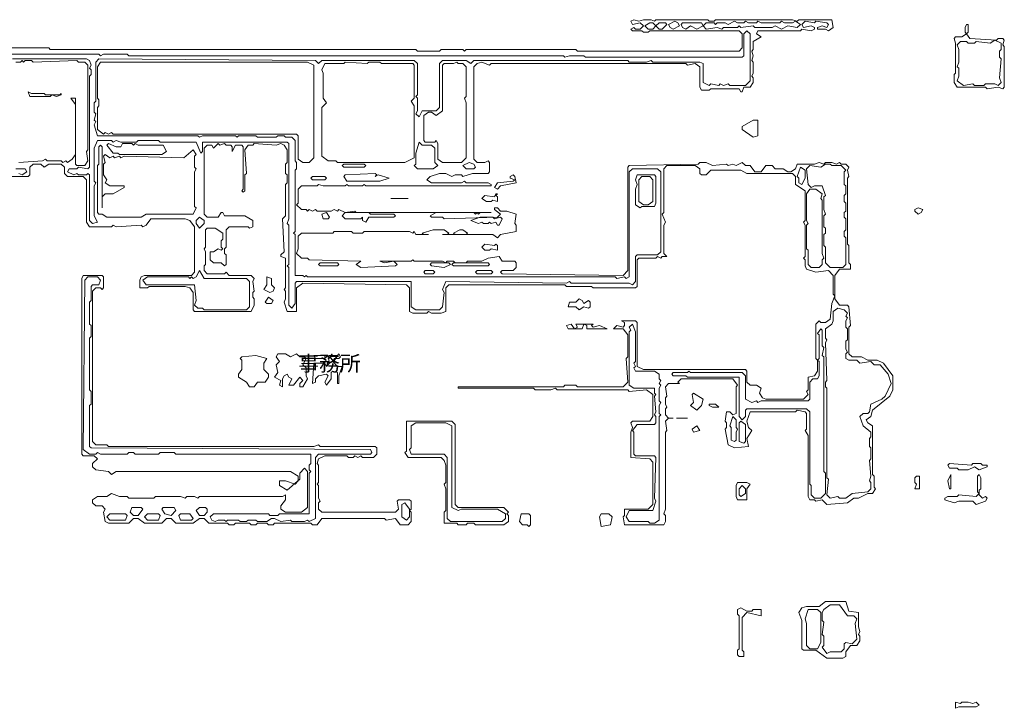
# Model space of a CAD drawing. Header units: millimetres. Extents: x -1438 to 61027, y -4147 to 36493.
# Tile 4 of 4: x 34212 to 60000, y 18329 to 36370. Entities that reach past the tile are written whole.
import ezdxf

# ---------------------------------------------------------------- set-up
doc = ezdxf.new("R2010")
doc.units = ezdxf.units.MM
doc.layers.add('EDITABLE_ROOM_LABELS', color=7, linetype='Continuous', lineweight=18, true_color=0x50555f)
doc.layers.add('RASTER_CONTOURS', color=7, linetype='Continuous', lineweight=18, true_color=0x50555f)
doc.styles.add('JAPANESE', font='msgothic.ttc')

msp = doc.modelspace()

# ---------------------------------------------------------------- linework, layer by layer
at = {"layer": 'RASTER_CONTOURS'}
for points in [[(33945, 32260), (34438, 32260), (34479, 32301), (34479, 32507), (34562, 32589), (34767, 32589), (34849, 32507), (34973, 32589), (35301, 32589), (35384, 32507), (35384, 32342), (35466, 32260), (35877, 32260), (35959, 32178), (35959, 31068), (36041, 30945), (36616, 30945), (36658, 30986), (36740, 30945), (37397, 30986), (37438, 30945), (37521, 30986), (37644, 31151), (38548, 31151), (38671, 31110), (38795, 30945), (38795, 29753), (38712, 29671), (37479, 29671), (37397, 29630), (37356, 29548), (37356, 29342), (37562, 29342), (37603, 29384), (38548, 29384), (38671, 29342), (38753, 29219), (38753, 28767), (38795, 28726), (40274, 28726), (40356, 28890), (40356, 29055), (40315, 29096), (40315, 29219), (40356, 29260), (40315, 29507), (40356, 29589), (40274, 29671), (39699, 29671), (39616, 29753), (39575, 29712), (39123, 29712), (39041, 29795), (39041, 29918), (39082, 29959), (39082, 30288), (39041, 30370), (39082, 30411), (39082, 30863), (39123, 30904), (39329, 30904), (39534, 30781), (39534, 30616), (39493, 30575), (39493, 30411), (39534, 30370), (39493, 30329), (39411, 30370), (39288, 30288), (39205, 30288), (39205, 30082), (39288, 30000), (39493, 30000), (39575, 29918), (39616, 29959), (39616, 30205), (39575, 30247), (39575, 30370), (39616, 30411), (39616, 30863), (39699, 30945), (40192, 30945), (40233, 30904), (40315, 30945), (40315, 31110), (40110, 31233), (39575, 31233), (39534, 31315), (39493, 31315), (39411, 31192), (39123, 31192), (39041, 31274), (39041, 33000), (39123, 33082), (39247, 33082), (39288, 33000), (39411, 33123), (39452, 33082), (39575, 33123), (39616, 33082), (39740, 33082), (39781, 33041), (39781, 32918), (39863, 33082), (40027, 33082), (40068, 33041), (40068, 31932), (40027, 31890), (40068, 31849), (40110, 31890), (40110, 32301), (40151, 32342), (40110, 32959), (40192, 33082), (40315, 33082), (40356, 33123), (40932, 33082), (41055, 33123), (41137, 33082), (41219, 32959), (41219, 32630), (41178, 32589), (41178, 32342), (41219, 32301), (41219, 32096), (41178, 32055), (41178, 31233), (41096, 31151), (41137, 30288), (41055, 30205), (41055, 30164), (41178, 30123), (41178, 29342), (41137, 29301), (41178, 29260), (41178, 29055), (41137, 28973), (41219, 28726), (41466, 28726), (41466, 29342), (41630, 29466), (44342, 29425), (44425, 29342), (44425, 28726), (44507, 28685), (44877, 28685), (44918, 28726), (45000, 28685), (45247, 28685), (45370, 28726), (45370, 29342), (45452, 29425), (48493, 29425), (48534, 29384), (49192, 29384), (49233, 29342), (50342, 29342), (50384, 29384), (50384, 30082), (50425, 30123), (50877, 30123), (50918, 30164), (51000, 30123), (51041, 30164), (51164, 30164), (51082, 30247), (51082, 30986), (51123, 31068), (51041, 31274), (51082, 31315), (51082, 32466), (51164, 32548), (51904, 32548), (52027, 32466), (52027, 32342), (52068, 32301), (52192, 32301), (52315, 32425), (53096, 32425), (53260, 32342), (54452, 32342), (54534, 32260), (54534, 32055), (54781, 31890), (54781, 31110), (54740, 31068), (54781, 30986), (54781, 30164), (54740, 30123), (54781, 30082), (54781, 29918), (54822, 29836), (55068, 29753), (55397, 29795), (55521, 29671), (55521, 29178), (55562, 29137), (55479, 28932), (55438, 28521), (55315, 28438), (55192, 28438), (55151, 28479), (55068, 28397), (55068, 27493), (55110, 27452), (55110, 27164), (55027, 27041), (54863, 27000), (54863, 26671), (54822, 26630), (54863, 26548), (54740, 26425), (53753, 26425), (53671, 26466), (53589, 26589), (53630, 26712), (53507, 26795), (53342, 26795), (53260, 26877), (53260, 27164), (53219, 27205), (50548, 27205), (50384, 27288), (50384, 28438), (50342, 28479), (49973, 28479), (50055, 28438), (50055, 28356), (50014, 28315), (49849, 28356), (49767, 28274), (50014, 28274), (50137, 28110), (50137, 27534), (50096, 27493), (50137, 26877), (50014, 26753), (48822, 26753), (48781, 26795), (48493, 26795), (48452, 26753), (45699, 26753), (45699, 26712), (47671, 26712), (47712, 26671), (48123, 26671), (48247, 26712), (48288, 26671), (50137, 26671), (50178, 26630), (50630, 26671), (50795, 26548), (50795, 25973), (50712, 25849), (50260, 25849), (50219, 25808), (50260, 25685), (50219, 25562), (50219, 24904), (50712, 24863), (50795, 24781), (50795, 23671), (50671, 23548), (50055, 23548), (50055, 23384), (50014, 23342), (50055, 23137), (51082, 23137), (51123, 23219), (51123, 23384), (51082, 23425), (51123, 23548), (51123, 25562), (51164, 25603), (51123, 25849), (51205, 25932), (51329, 25932), (51205, 25932), (51123, 26014), (51123, 26178), (51164, 26219), (51123, 26301), (51123, 26466), (51164, 26507), (51123, 26753), (51205, 26836), (51493, 26836), (51452, 26877), (51534, 26959), (52890, 26959), (53014, 26795), (52973, 26753), (52973, 26055), (52890, 26014), (52808, 26096), (52726, 26096), (52685, 25849), (52726, 25808), (52726, 25685), (52685, 25644), (52767, 25233), (52932, 25151), (53301, 25192), (53260, 25397), (53384, 25603), (53301, 25685), (53260, 25849), (53342, 26096), (54534, 26096), (54575, 26137), (54781, 26096), (54822, 26055), (54822, 25644), (54781, 25603), (54863, 25479), (54863, 23877), (54904, 23795), (55027, 23795), (55068, 23753), (55233, 23795), (55356, 23671), (55890, 23712), (56055, 23836), (56178, 23836), (56425, 23959), (56548, 23959), (56630, 24082), (56589, 24123), (56589, 24411), (56548, 24452), (56548, 25726), (56425, 25808), (56384, 25890), (56507, 25973), (56548, 26137), (57000, 26507), (57082, 26671), (57082, 27041), (56836, 27370), (56671, 27452), (56425, 27452), (56260, 27534), (56014, 27534), (55932, 27616), (55932, 28315), (55973, 28356), (55932, 28849), (55890, 28890), (55685, 28890), (55562, 29055), (55562, 29671), (55685, 29836), (55973, 29836), (55973, 29959), (55932, 30000), (55932, 30452), (55890, 30493), (55890, 32219), (55932, 32260), (55890, 32425), (55932, 32507), (55849, 32589), (55726, 32589), (55685, 32630), (55603, 32589), (55479, 32630), (55315, 32630), (55274, 32589), (55151, 32630), (55027, 32589), (54575, 32589), (54534, 32466), (54411, 32384), (54329, 32384), (54205, 32466), (54000, 32466), (53918, 32548), (53753, 32548), (53630, 32384), (53466, 32384), (53342, 32548), (53219, 32548), (53137, 32630), (52973, 32548), (52890, 32589), (52767, 32548), (52726, 32589), (52356, 32548), (52192, 32630), (52027, 32630), (51986, 32589), (50178, 32548), (50137, 32507), (50137, 29795), (50014, 29671), (46849, 29712), (46808, 29753), (46849, 29795), (47137, 29795), (47219, 29877), (47219, 30000), (47178, 30041), (46849, 30041), (46767, 30164), (46479, 30123), (46315, 30041), (45945, 30041), (45904, 30000), (45616, 30000), (45575, 30041), (45411, 30041), (45370, 30000), (45288, 30041), (44548, 30041), (44507, 30082), (44466, 30041), (43644, 30041), (43767, 30000), (44014, 30041), (44096, 29959), (44055, 29918), (43151, 29877), (43027, 29959), (43151, 30041), (41795, 30082), (41753, 30123), (41589, 30123), (41466, 30247), (41507, 30370), (41507, 30699), (41589, 30781), (42411, 30781), (42452, 30822), (42904, 30822), (42945, 30781), (43192, 30781), (43233, 30822), (44425, 30822), (44507, 30781), (44548, 30822), (44589, 30740), (44918, 30740), (44795, 30740), (44753, 30781), (45041, 30863), (45329, 30863), (45452, 30781), (45411, 30740), (45288, 30740), (46603, 30740), (46726, 30658), (46808, 30740), (47219, 30822), (47219, 30986), (47178, 31027), (47219, 31274), (46973, 31356), (46808, 31356), (46726, 31438), (46644, 31438), (46644, 31397), (46808, 31274), (46726, 31192), (45329, 31151), (45288, 31192), (45000, 31192), (44959, 31233), (45123, 31315), (46110, 31315), (46151, 31274), (46192, 31315), (46233, 31274), (46274, 31315), (46562, 31315), (43027, 31315), (42986, 31356), (42740, 31315), (42575, 31397), (42534, 31356), (42452, 31397), (42370, 31356), (42000, 31356), (41959, 31397), (41877, 31356), (41795, 31397), (41753, 31356), (41712, 31397), (41589, 31397), (41466, 31521), (41507, 31562), (41507, 31932), (41589, 32014), (42000, 32014), (42041, 32055), (42164, 32014), (42740, 32014), (42781, 32055), (42822, 32014), (43192, 32014), (43233, 32055), (43274, 32014), (46562, 32014), (46562, 32055), (46479, 32096), (45904, 32096), (45863, 32137), (45781, 32096), (45000, 32096), (44877, 32178), (44959, 32260), (45205, 32342), (45370, 32342), (45534, 32260), (45616, 32301), (45781, 32301), (45822, 32260), (46068, 32342), (46479, 32342), (46521, 32384), (46521, 32630), (46479, 32671), (46397, 32630), (46192, 32630), (46110, 32712), (46110, 35137), (46192, 35219), (46315, 35260), (46521, 35178), (46562, 35219), (51658, 35219), (51699, 35178), (51904, 35219), (52027, 35137), (52027, 34603), (52068, 34521), (52274, 34521), (52315, 34562), (53055, 34562), (53096, 34479), (53137, 34479), (53178, 34603), (53342, 34603), (53425, 34726), (53425, 34849), (53384, 34890), (53425, 34973), (53425, 35260), (53384, 35301), (53425, 35425), (53384, 35548), (53425, 35589), (53425, 35795), (53630, 35918), (53507, 36000), (53548, 36082), (54658, 36082), (54699, 36123), (54945, 36082), (55027, 36123), (55027, 36164), (54945, 36205), (54740, 36164), (54699, 36247), (54781, 36329), (55027, 36288), (55068, 36329), (55356, 36288), (55397, 36247), (55356, 36164), (55233, 36205), (55110, 36164), (55110, 36123), (55315, 36123), (55397, 36082), (55521, 36164), (55479, 36370), (54616, 36370), (54575, 36329), (54452, 36370), (52438, 36370), (52397, 36329), (52274, 36329), (52233, 36370), (50877, 36370), (50836, 36329), (50753, 36370), (50548, 36370), (50425, 36329), (50301, 36370), (50219, 36329), (50260, 36247), (50466, 36288), (50548, 36205), (50466, 36123), (50342, 36123), (50301, 36164), (50219, 36123), (50260, 36082), (50507, 36082), (50548, 36041), (50671, 36041), (50712, 36082), (53055, 36082), (53137, 36000), (53137, 35630), (53055, 35548), (48822, 35548), (48781, 35589), (45904, 35589), (45863, 35548), (45822, 35589), (45247, 35589), (45205, 35548), (44630, 35548), (44589, 35589), (35014, 35589), (34973, 35630), (7726, 35630)], [(9288, 35466), (36288, 35466), (36329, 35425), (36411, 35466), (37027, 35466), (37068, 35425), (48452, 35425), (48493, 35384), (48616, 35425), (48986, 35425), (49027, 35384), (53137, 35384), (53178, 35425), (53178, 36000), (53260, 36082), (53342, 36000), (53342, 34767), (53219, 34644), (52808, 34644), (52767, 34685), (52644, 34644), (52562, 34685), (52521, 34644), (52315, 34685), (52274, 34644), (52110, 34726), (52110, 35219), (52027, 35260), (50795, 35260), (50753, 35301), (50630, 35260), (50178, 35260), (50137, 35301), (46110, 35301), (46027, 35219), (45904, 35301), (45288, 35301), (45205, 35219), (45205, 34068), (45123, 33986), (44753, 33986), (44671, 33822), (44589, 33904), (44630, 33986), (44630, 34315), (44589, 34356), (44630, 34397), (44630, 35219), (44548, 35301), (42123, 35301), (42041, 35219), (41959, 35301), (36288, 35342), (36205, 35260), (36205, 34233), (36164, 34192), (36164, 33945), (36205, 33904), (36164, 33740), (36205, 33699), (36164, 33616), (36247, 33329), (38877, 33329), (38918, 33288), (39000, 33329), (39863, 33329), (39904, 33288), (39945, 33329), (40397, 33329), (40438, 33288), (40932, 33288), (40973, 33329), (41137, 33329), (41178, 33288), (41342, 33288), (41425, 33205), (41425, 32671), (41466, 32630), (41466, 32466), (41425, 32425), (41425, 30822), (41384, 30781), (41425, 30740), (41425, 29671), (41630, 29671), (41671, 29630), (41712, 29671), (41753, 29630), (49808, 29630), (49849, 29589), (50055, 29630), (50096, 29589), (50178, 29630), (50178, 32384), (50260, 32466), (50918, 32466), (51000, 32384), (51000, 30288), (50918, 30205), (50384, 30205), (50342, 30164), (50342, 29507), (50260, 29425), (50178, 29466), (48658, 29466), (48616, 29507), (48534, 29466), (45370, 29507), (45288, 29301), (45329, 29219), (45288, 28849), (45205, 28767), (44589, 28767), (44466, 28849), (44466, 29507), (41466, 29507), (41425, 29466), (41425, 28932), (41342, 28808), (41260, 28890), (41260, 29877), (41219, 29918), (41260, 29959), (41260, 30986), (41219, 31027), (41260, 31151), (41260, 33123), (41219, 33164), (39000, 33164), (39000, 32918), (38959, 32877), (38836, 33164), (37890, 33164), (37849, 33205), (37315, 33205), (37274, 33164), (36863, 33164), (36740, 33205), (36658, 33164), (36616, 33205), (36247, 33205), (36164, 33000), (36164, 32137), (36205, 32096), (36164, 32014), (36164, 31233), (36247, 31068), (36123, 31027), (36041, 31110), (36041, 32301), (36000, 32342), (35959, 32301), (35753, 32301), (35712, 32342), (35630, 32301), (35466, 32384), (35507, 32466), (35712, 32466), (35753, 32507), (36000, 32466), (36041, 32507), (36041, 34890), (36082, 34932), (36082, 35055), (36041, 35096), (36082, 35178), (36041, 35301), (35959, 35342), (34027, 35342)], [(34110, 35260), (34233, 35260), (34274, 35301), (34315, 35260), (34356, 35301), (34521, 35301), (34562, 35260), (35712, 35301), (35753, 35260), (35918, 35260), (36000, 35178), (36000, 32959), (35959, 32918), (36000, 32671), (35918, 32548), (35712, 32548), (35671, 32589), (35671, 34315), (35548, 34315), (35671, 34151), (35671, 32836), (35589, 32712), (35466, 32630), (35425, 32671), (35342, 32630), (35301, 32671), (34932, 32671), (34890, 32712), (34808, 32671), (34192, 32630)], [(34110, 32466), (34356, 32466), (34397, 32384), (34274, 32301), (34192, 32342)]]:
    msp.add_lwpolyline(points, dxfattribs=at)
for points in [[(50589, 36205), (50712, 36288), (50795, 36288), (50877, 36205), (50795, 36123), (50671, 36123)], [(50877, 36205), (50959, 36288), (51123, 36288), (51164, 36247), (51041, 36123), (50959, 36123)], [(51205, 36247), (51370, 36329), (51452, 36288), (51493, 36205), (51329, 36123), (51247, 36164)], [(51534, 36247), (51575, 36288), (52068, 36288), (52110, 36205), (51945, 36123), (51781, 36205), (51658, 36123), (51575, 36164)], [(52110, 36205), (52192, 36288), (52397, 36288), (52438, 36247), (52479, 36288), (52685, 36288), (52767, 36247), (52932, 36329), (53014, 36288), (53178, 36288), (53219, 36329), (53301, 36288), (53507, 36288), (53548, 36329), (53630, 36288), (54123, 36288), (54164, 36329), (54247, 36288), (54452, 36288), (54534, 36329), (54658, 36247), (54575, 36164), (54329, 36205), (54164, 36123), (54000, 36205), (53918, 36164), (53466, 36164), (53425, 36205), (53096, 36164), (53055, 36205), (53014, 36164), (52644, 36164), (52603, 36123), (52479, 36164), (52192, 36123)], [(59014, 36247), (58973, 36164), (58973, 36041), (59014, 36000), (58890, 35918), (58726, 35918), (58685, 35877), (58726, 35753), (58726, 34973), (58685, 34932), (58685, 34726), (58767, 34603), (59507, 34603), (59548, 34562), (59836, 34603), (59959, 34562), (60000, 34603), (60000, 35671), (59959, 35712), (60000, 35836), (59959, 35877), (59836, 35877), (59795, 35836), (59096, 35877), (59014, 36000), (59055, 36041), (59055, 36247)], [(59918, 35753), (59918, 35589), (59877, 35548), (59877, 35384), (59918, 35342), (59877, 34849), (59918, 34726), (59836, 34644), (59753, 34685), (59507, 34685), (59466, 34644), (59219, 34644), (59178, 34685), (58932, 34644), (58767, 34767), (58808, 34890), (58808, 35096), (58767, 35137), (58808, 35260), (58808, 35589), (58767, 35712), (58849, 35795), (59014, 35795), (59055, 35753), (59219, 35753), (59260, 35795), (59630, 35753), (59753, 35836)], [(36247, 35137), (36329, 35260), (41753, 35260), (41918, 35178), (41918, 32753), (41795, 32630), (41630, 32630), (41507, 32712), (41507, 33329), (41466, 33370), (36658, 33370), (36616, 33411), (36534, 33370), (36452, 33411), (36411, 33370), (36247, 33493), (36247, 34068), (36288, 34110), (36288, 34274), (36247, 34315)], [(42205, 35219), (42699, 35219), (42740, 35260), (43315, 35219), (43356, 35260), (43644, 35260), (43685, 35219), (44507, 35219), (44548, 35178), (44548, 34315), (44466, 34233), (44548, 34110), (44548, 32753), (44301, 32630), (42534, 32630), (42493, 32671), (42288, 32671), (42123, 32795), (42123, 34068), (42247, 34192), (42164, 34315), (42164, 34973), (42123, 35055)], [(45658, 35260), (45699, 35219), (45822, 35219), (45904, 35137), (45904, 34356), (45863, 34315), (45904, 34192), (45904, 32753), (45781, 32630), (45288, 32630), (45164, 32712), (45164, 33123), (45123, 33205), (45082, 33164), (44836, 33164), (44795, 33205), (44795, 33863), (44918, 33945), (45000, 33945), (45123, 33863), (45288, 33986), (45288, 35178), (45329, 35219), (45575, 35219)], [(34438, 34479), (34479, 34356), (35014, 34356), (35055, 34397), (35178, 34356), (35301, 34397), (35301, 34438), (35260, 34397), (34890, 34397), (34849, 34438), (34521, 34438)], [(53137, 33575), (53137, 33493), (53425, 33288), (53548, 33329), (53548, 33740), (53425, 33740)], [(36288, 33041), (36329, 33082), (36370, 33041), (36370, 31438), (36370, 31726), (36452, 31808), (36658, 31808), (36945, 31973), (36945, 32014), (36575, 32014), (36452, 32096), (36493, 32178), (36411, 32301), (36411, 32589), (36452, 32630), (36411, 32795), (36452, 32836), (36575, 32753), (36658, 32795), (36699, 32753), (36822, 32795), (36863, 32753), (36945, 32795), (38507, 32753), (38753, 32959), (38836, 32836), (38795, 32795), (38795, 32507), (38836, 32466), (38795, 32384), (38795, 31479), (38836, 31438), (38753, 31274), (37521, 31274), (37397, 31192), (36493, 31192), (36370, 31274), (36288, 31274), (36247, 31315), (36247, 32548), (36288, 32589)], [(36493, 33082), (36534, 33123), (36740, 33041), (36863, 33041), (36904, 33123), (37151, 33123), (37192, 33082), (37233, 33123), (37315, 33082), (37973, 33082), (38055, 32918), (37932, 32836), (36822, 32836), (36781, 32877), (36658, 32877)], [(44671, 33164), (44753, 33082), (45000, 33082), (45082, 33000), (45082, 32630), (45164, 32548), (45041, 32466), (44630, 32466), (44548, 32548), (44589, 32589), (44589, 32877)], [(42658, 32548), (42699, 32589), (43233, 32589), (43274, 32548), (43233, 32507), (42699, 32507)], [(45822, 32548), (45986, 32630), (46110, 32589), (46151, 32507), (46110, 32466), (45904, 32466)], [(54658, 32507), (54781, 32425), (54781, 32219), (54699, 32055), (54616, 32096), (54616, 32219), (54575, 32260)], [(54904, 32548), (55192, 32507), (55315, 32589), (55438, 32589), (55479, 32548), (55726, 32548), (55849, 32425), (55808, 32384), (55808, 32055), (55849, 32014), (55849, 31808), (55808, 31767), (55808, 31603), (55849, 31562), (55849, 31356), (55808, 31315), (55808, 31192), (55849, 31151), (55849, 30863), (55808, 30822), (55808, 30699), (55849, 30658), (55849, 29959), (55767, 29877), (55438, 29877), (55315, 30000), (55315, 30411), (55274, 30452), (55274, 30740), (55315, 30781), (55315, 30904), (55274, 30945), (55274, 31233), (55315, 31274), (55274, 31397), (55274, 31726), (55315, 31767), (55233, 32014), (55027, 32014), (54945, 31973), (54863, 32055), (54822, 32466)], [(41836, 32219), (41877, 32260), (42205, 32260), (42247, 32219), (42205, 32178), (41877, 32178)], [(42699, 32260), (42740, 32301), (43521, 32342), (43562, 32301), (43521, 32260), (43603, 32301), (43890, 32219), (43644, 32137), (42781, 32137)], [(47178, 32260), (47137, 32301), (47055, 32260), (47055, 32219), (47178, 32178), (47137, 32137), (46726, 32096), (46644, 31973), (46726, 31932), (46808, 32014), (47219, 32096)], [(50384, 32301), (50342, 32178), (50384, 32055), (50342, 31932), (50342, 31521), (50466, 31438), (50507, 31479), (50836, 31479), (50877, 31562), (50877, 32260), (50836, 32301)], [(50507, 32260), (50712, 32260), (50795, 32178), (50795, 31603), (50671, 31521), (50548, 31521), (50425, 31603), (50425, 32178)], [(46726, 31808), (46685, 31808), (46644, 31726), (46397, 31767), (46315, 31685), (46438, 31603), (46562, 31603), (46603, 31644), (46726, 31603), (46726, 31726), (46685, 31767)], [(54904, 31932), (55068, 31932), (55233, 31808), (55192, 31685), (55233, 31644), (55233, 30247), (55274, 30123), (55233, 30082), (55233, 29959), (55151, 29877), (54945, 29877), (54863, 29959), (54863, 30329), (54822, 30370), (54822, 30986), (54863, 31027), (54822, 31110), (54822, 31808)], [(43932, 31685), (44384, 31685)], [(42123, 31274), (42247, 31315), (42329, 31192), (42288, 31151), (42164, 31151)], [(42658, 31233), (42740, 31315), (43356, 31315), (43397, 31274), (44014, 31274), (44055, 31233), (44014, 31192), (43356, 31192), (43274, 31068), (43192, 31110), (43192, 31192), (43151, 31151), (42740, 31151)], [(57863, 31397), (57740, 31438), (57658, 31397), (57658, 31356), (57740, 31274), (57822, 31315)], [(38918, 31192), (39041, 31110), (39041, 31027), (38918, 30904), (38836, 31027), (38836, 31110)], [(46027, 31110), (46274, 31192), (46603, 31192), (46644, 31151), (46808, 31192), (46849, 31151), (46767, 30986), (46726, 30986), (46685, 31068), (46562, 31027), (46521, 31068), (46479, 31027), (46356, 31027), (46315, 31068), (46233, 31027)], [(45575, 30781), (45740, 30863), (45822, 30863), (45945, 30781), (45904, 30740), (45616, 30740)], [(46315, 30411), (46397, 30329), (46521, 30329), (46562, 30370), (46726, 30329), (46726, 30452), (46685, 30493), (46644, 30452), (46397, 30493)], [(42041, 29959), (42082, 30000), (42534, 30000), (42575, 29959), (42534, 29918), (42082, 29918)], [(44959, 29959), (45000, 30000), (45452, 30000), (45493, 29959), (45329, 29877), (45000, 29918)], [(45534, 29959), (45575, 30000), (46479, 30000), (46521, 29959), (46479, 29918), (45575, 29918)], [(35877, 29671), (35836, 29589), (35836, 24986), (35877, 24945), (36164, 24945), (36247, 24863), (36123, 24740), (36123, 24658), (36205, 24575), (36534, 24534), (36616, 24452), (36740, 24534), (41301, 24534), (41507, 24411), (41507, 24288), (41425, 24205), (41178, 24288), (41014, 24288), (41014, 24164), (41219, 24041), (41548, 24329), (41548, 24493), (41671, 24616), (41753, 24534), (41753, 23589), (41589, 23466), (41178, 23466), (41055, 23548), (41055, 23630), (41178, 23795), (41178, 23918), (41096, 23877), (38918, 23877), (38877, 23836), (38795, 23877), (38589, 23877), (38548, 23836), (38425, 23877), (37767, 23877), (37726, 23836), (37068, 23836), (37027, 23877), (36822, 23877), (36616, 23959), (36493, 23877), (36247, 23877), (36123, 23795), (36123, 23712), (36205, 23630), (36370, 23630), (36452, 23548), (36411, 23466), (36452, 23219), (36534, 23178), (37068, 23178), (37192, 23301), (37315, 23301), (37479, 23178), (37932, 23178), (38055, 23301), (38178, 23301), (38301, 23178), (38753, 23178), (38918, 23301), (39041, 23301), (39164, 23178), (39658, 23178), (39699, 23137), (39822, 23137), (39863, 23178), (40233, 23178), (40274, 23137), (40397, 23137), (40438, 23178), (40685, 23178), (40726, 23137), (40849, 23137), (40890, 23178), (41836, 23178), (41877, 23137), (42000, 23137), (42123, 23301), (43767, 23301), (43808, 23260), (44055, 23301), (44178, 23137), (44384, 23137), (44466, 23219), (44466, 23466), (44425, 23507), (44466, 23548), (44466, 23753), (44425, 23795), (44137, 23795), (44096, 23753), (44137, 23548), (44055, 23466), (42123, 23466), (42041, 23548), (42041, 23712), (42082, 23753), (42041, 23836), (42041, 24164), (42000, 24205), (42041, 24247), (42041, 24699), (42000, 24740), (42041, 24863), (42205, 24945), (42781, 24945), (42822, 24904), (42945, 24904), (42986, 24945), (43068, 24904), (43151, 24945), (43192, 24904), (43479, 24904), (43562, 24986), (43562, 25151), (43521, 25192), (42082, 25192), (42041, 25233), (41918, 25192), (36534, 25192), (36493, 25233), (36205, 25233), (36123, 25315), (36123, 29260), (36205, 29342), (36329, 29342), (36370, 29301), (36411, 29342), (36411, 29630), (36370, 29671)], [(37438, 29548), (37562, 29630), (38630, 29630), (38671, 29589), (38712, 29630), (38753, 29589), (38836, 29630), (38918, 29795), (39041, 29589), (40151, 29589), (40233, 29507), (40233, 28849), (40151, 28767), (39041, 28767), (39000, 28808), (38877, 28808), (38795, 28890), (38836, 29014), (38795, 29425), (37521, 29425)], [(44795, 29753), (44836, 29795), (45041, 29795), (45082, 29753), (45041, 29712), (44836, 29712)], [(46151, 29753), (46192, 29795), (46562, 29795), (46603, 29753), (46562, 29712), (46192, 29712)], [(35918, 29548), (36000, 29630), (36247, 29630), (36329, 29548), (36288, 29425), (36123, 29425), (36082, 29384), (36082, 29014), (36041, 28973), (36041, 28397), (36082, 28356), (36082, 28068), (36041, 28027), (36041, 26671), (36082, 26630), (36082, 26301), (36041, 26260), (36041, 25192), (36082, 25151), (43397, 25110), (43438, 25027), (43397, 24986), (42041, 24986), (41959, 24904), (41959, 23301), (41795, 23219), (41753, 23260), (41671, 23219), (41342, 23219), (41301, 23260), (41055, 23219), (40890, 23301), (40808, 23301), (40685, 23219), (40438, 23219), (40397, 23260), (40192, 23260), (40151, 23219), (39986, 23219), (39945, 23260), (39658, 23260), (39616, 23219), (39575, 23260), (39411, 23260), (39329, 23219), (39247, 23260), (39205, 23342), (39288, 23425), (40726, 23425), (40767, 23384), (40973, 23384), (41014, 23425), (41795, 23425), (41795, 24493), (41836, 24534), (41795, 24575), (41795, 24699), (41836, 24740), (41836, 24986), (38301, 24986), (38260, 25027), (37890, 25027), (37849, 24986), (37233, 24986), (37192, 25027), (37068, 25027), (37027, 24986), (36329, 24986), (36247, 25027), (36205, 24986), (36041, 24986), (35877, 25110)], [(40685, 29630), (40685, 29425), (40603, 29301), (40767, 29219), (40849, 29260), (40890, 29342), (40808, 29425), (40808, 29589)], [(40726, 29096), (40644, 28973), (40685, 28932), (40808, 28932), (40849, 29014)], [(49151, 28973), (49110, 29014), (48986, 28932), (48945, 29014), (48863, 29055), (48781, 28973), (48616, 28973), (48575, 28849), (48781, 28849), (48863, 28767), (48986, 28849), (49110, 28808), (49151, 28849)], [(55644, 28808), (55808, 28767), (55890, 28685), (55849, 28603), (55890, 28562), (55849, 28479), (55849, 28315), (55890, 28274), (55890, 27986), (55849, 27945), (55849, 27740), (55890, 27658), (55849, 27616), (55849, 27493), (55932, 27452), (56137, 27452), (56219, 27370), (56507, 27411), (56589, 27329), (56753, 27329), (56959, 27082), (57041, 26836), (56877, 26507), (56795, 26425), (56507, 26301), (56466, 26096), (56425, 26055), (56301, 26055), (56219, 25973), (56301, 25726), (56507, 25562), (56507, 25438), (56466, 25397), (56466, 25192), (56507, 25151), (56507, 24863), (56466, 24822), (56507, 24411), (56466, 24288), (56507, 24247), (56507, 24082), (56425, 24000), (56014, 23959), (55849, 23836), (55685, 23836), (55644, 23877), (55438, 23836), (55356, 23918), (55397, 24329), (55356, 24370), (55356, 26712), (55315, 26753), (55315, 26877), (55356, 26918), (55315, 27904), (55356, 27986), (55315, 28027), (55315, 28274), (55479, 28397), (55521, 28479), (55521, 28726)], [(48534, 28356), (48575, 28274), (48945, 28274), (48986, 28397), (49068, 28356), (49068, 28274), (49603, 28274), (49397, 28356), (49233, 28315), (49192, 28356), (49233, 28397), (48781, 28397), (48822, 28315), (48740, 28274), (48658, 28397)], [(50260, 28397), (50342, 28192), (50342, 27411), (50301, 27370), (50342, 27288), (50301, 27247), (50342, 27164), (50836, 27164), (50959, 27082), (50959, 26959), (51000, 26918), (50959, 26836), (51000, 26795), (50959, 26712), (50959, 26384), (51000, 26342), (50959, 26260), (50959, 26055), (51000, 26014), (50959, 25973), (50959, 23260), (50836, 23178), (50712, 23178), (50671, 23219), (50178, 23219), (50096, 23342), (50178, 23507), (50795, 23507), (50877, 23753), (50836, 23836), (50877, 24904), (50836, 24945), (50342, 24945), (50301, 24986), (50301, 25562), (50260, 25603), (50384, 25767), (50836, 25767), (50877, 25808), (50877, 25973), (50836, 26014), (50877, 26096), (50836, 26507), (50877, 26548), (50836, 26589), (50836, 26712), (50301, 26712), (50178, 26795), (50178, 28192), (50219, 28233), (50178, 28315)], [(51288, 27082), (51329, 27123), (51699, 27123), (51740, 27164), (51781, 27123), (53137, 27123), (53219, 27041), (53219, 26425), (53384, 26342), (53507, 26384), (53548, 26342), (53630, 26384), (54863, 26384), (54904, 26425), (54904, 26877), (54986, 26959), (55110, 26959), (55151, 27041), (55151, 27411), (55110, 27452), (55151, 27493), (55151, 28110), (55110, 28151), (55192, 28274), (55233, 28233), (55233, 27822), (55274, 27781), (55233, 27575), (55274, 27534), (55274, 24534), (55315, 24493), (55315, 23959), (55192, 23836), (55027, 23836), (54945, 23918), (54945, 24164), (54904, 24205), (54904, 26096), (54822, 26178), (53260, 26178), (53219, 26137), (53219, 25973), (53137, 25890), (53055, 25973), (53055, 27000), (51699, 27000), (51658, 27041), (51329, 27041)], [(40973, 27616), (40932, 27534), (41014, 27411), (40932, 27329), (40973, 27123), (40890, 27000), (41055, 26918), (41014, 26795), (41096, 26753), (41096, 26959), (41137, 27041), (41219, 27082), (41260, 27000), (41342, 26959), (41260, 26795), (41384, 26795), (41548, 27000), (41630, 26918), (41548, 26836), (41548, 26753), (41630, 26753), (41753, 26959), (41712, 27041), (41712, 27247), (41630, 27329), (41712, 27493), (41671, 27534), (41548, 27534), (41466, 27616), (41301, 27534), (41178, 27616)], [(42575, 27616), (42534, 27575), (42329, 27575), (42288, 27534), (42329, 27370), (42247, 27288), (42205, 27370), (41918, 27370), (41877, 26836), (41959, 26877), (41959, 26959), (42041, 27041), (42247, 27082), (42288, 27041), (42205, 26877), (42247, 26795), (42370, 26959), (42370, 27123), (42411, 27164), (42534, 27123), (42534, 26836), (42575, 26836), (42575, 27041), (42658, 27288), (42534, 27288), (42411, 27411), (42452, 27493), (42575, 27493), (42616, 27534)], [(40027, 27534), (39986, 27493), (40027, 27452), (40027, 27205), (39945, 27082), (39945, 27000), (40151, 26877), (40233, 26753), (40356, 26753), (40438, 26877), (40644, 26877), (40726, 27000), (40726, 27082), (40603, 27205), (40603, 27370), (40685, 27493), (40397, 27575)], [(41918, 27575), (41959, 27493), (42205, 27493), (42205, 27575)], [(51863, 26589), (51822, 26548), (51863, 26342), (51781, 26260), (51945, 26137), (52068, 26260), (52110, 26425)], [(52274, 26301), (52274, 26260), (52356, 26219), (52521, 26219), (52438, 26301)], [(44342, 25849), (44342, 25068), (44301, 25027), (44384, 24904), (45247, 24904), (45329, 24822), (45370, 24699), (45370, 24247), (45329, 24205), (45370, 24082), (45370, 23507), (45329, 23466), (45329, 23178), (45658, 23178), (45699, 23137), (45904, 23137), (45945, 23178), (46110, 23178), (46151, 23137), (46890, 23137), (47014, 23219), (47014, 23384), (46973, 23425), (47014, 23466), (46890, 23589), (45699, 23589), (45616, 23671), (45616, 25767), (45534, 25849)], [(44589, 25808), (45370, 25808), (45534, 25726), (45534, 23589), (45699, 23507), (45781, 23548), (46726, 23548), (46932, 23425), (46932, 23301), (46849, 23219), (45493, 23219), (45411, 23301), (45411, 24904), (45329, 24986), (44466, 24986), (44425, 25110), (44466, 25151), (44466, 25726)], [(51411, 25932), (51699, 25932)], [(52890, 25973), (52973, 25890), (52973, 25685), (53014, 25644), (52973, 25562), (52973, 25356), (52932, 25315), (52849, 25356), (52849, 25685), (52808, 25726)], [(53096, 25849), (53219, 25767), (53219, 25315), (53178, 25274), (53055, 25315), (53055, 25808)], [(51822, 25644), (51863, 25562), (52027, 25603), (51945, 25726)], [(58521, 24699), (58562, 24616), (58767, 24616), (58808, 24575), (59055, 24575), (59219, 24658), (59342, 24575), (59548, 24658), (59548, 24699), (59425, 24699), (59384, 24740), (59178, 24740), (59137, 24699), (58562, 24740)], [(53014, 24247), (52973, 24164), (52973, 23877), (53014, 23795), (53260, 23795), (53260, 24082), (53342, 24205), (53260, 24247)], [(57699, 24411), (57658, 24370), (57658, 24247), (57699, 24205), (57658, 24082), (57781, 24082), (57781, 24411)], [(59342, 24452), (59301, 24411), (59301, 24000), (59342, 23959), (59260, 23877), (58808, 23918), (58767, 23877), (58521, 23877), (58438, 23836), (58438, 23795), (58685, 23712), (58808, 23753), (59178, 23753), (59260, 23671), (59507, 23753), (59548, 23836), (59507, 23877), (59425, 23836), (59342, 23918), (59342, 24041), (59384, 24082), (59384, 24370)], [(58603, 24452), (58521, 24288), (58562, 24082), (58603, 24082)], [(53137, 24164), (53219, 24082), (53219, 23959), (53096, 23877), (53055, 23918), (53055, 24082)], [(37110, 23466), (37151, 23589), (37397, 23589), (37438, 23548), (37315, 23384), (37192, 23384)], [(37932, 23548), (37973, 23589), (38260, 23589), (38301, 23507), (38178, 23384), (38014, 23425)], [(38836, 23507), (38918, 23589), (39082, 23589), (39123, 23548), (39123, 23466), (39041, 23384), (38918, 23384)], [(44301, 23712), (44425, 23548), (44425, 23342), (44342, 23260), (44219, 23342), (44219, 23671)], [(36493, 23342), (36575, 23425), (36986, 23425), (37027, 23384), (36986, 23260), (36575, 23260)], [(37479, 23342), (37562, 23425), (37849, 23425), (37890, 23384), (37849, 23260), (37562, 23260)], [(38384, 23384), (38425, 23425), (38671, 23425), (38753, 23301), (38712, 23260), (38425, 23260)], [(47342, 23425), (47301, 23219), (47384, 23137), (47507, 23137), (47548, 23096), (47589, 23137), (47589, 23384), (47548, 23425)], [(49438, 23425), (49397, 23342), (49438, 23096), (49685, 23137), (49726, 23342), (49644, 23425)], [(53630, 20918), (53425, 20918), (53384, 20877), (53260, 20877), (53096, 20959), (53014, 20918), (53014, 20795), (53055, 20753), (53055, 19890), (53014, 19849), (53014, 19726), (53055, 19685), (53178, 19685), (53178, 19808), (53137, 19849), (53137, 20712), (53260, 20836), (53630, 20753)], [(54699, 20959), (54616, 20836), (54699, 20630), (54699, 19890), (54740, 19849), (55068, 19849), (55356, 19644), (55767, 19644), (55849, 19685), (55849, 19808), (55973, 19973), (56137, 19973), (56219, 20096), (56219, 20219), (56178, 20260), (56219, 20342), (56178, 20466), (56178, 20836), (55932, 20877), (55849, 21123), (55315, 21123), (55151, 21000), (54822, 21000)], [(54863, 20918), (55110, 20918), (55192, 20836), (55192, 20055), (55110, 19890), (54904, 19890), (54822, 19973), (54822, 20548), (54781, 20671)], [(55438, 21041), (55685, 21041), (55890, 20753), (56055, 20753), (56137, 20671), (56096, 20548), (56137, 20137), (56014, 20014), (55849, 20055), (55808, 20014), (55808, 19890), (55726, 19808), (55438, 19808), (55356, 19767), (55233, 19932), (55274, 19973), (55274, 20219), (55233, 20260), (55274, 20589), (55233, 20630), (55233, 20836), (55274, 20918)], [(58726, 18493), (58726, 18329), (58808, 18370), (59260, 18370), (59342, 18411), (59260, 18493), (59178, 18452), (59055, 18493), (58890, 18493), (58849, 18452)]]:
    msp.add_lwpolyline(points, close=True, dxfattribs=at)

# ---------------------------------------------------------------- texts
at = {"layer": 'EDITABLE_ROOM_LABELS', "style": 'JAPANESE'}
msp.add_text('事務所', height=400, dxfattribs=at).set_placement((41507, 27164))

doc.saveas('drawing.dxf')
